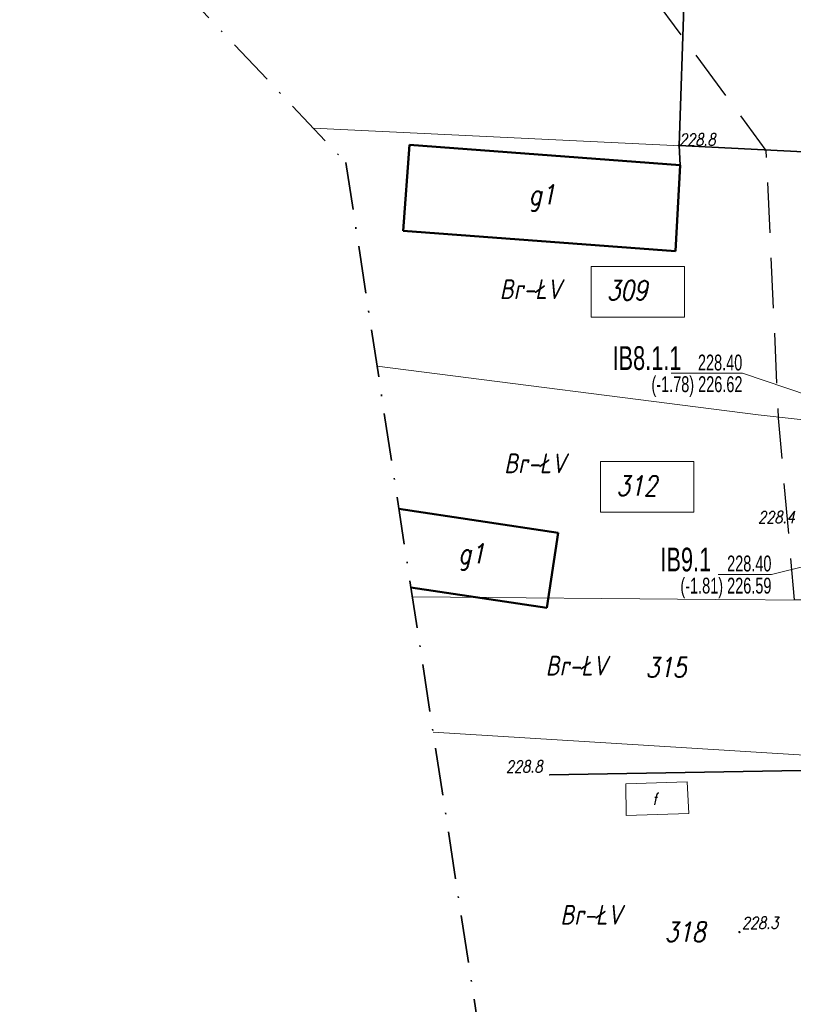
# Model space of a CAD drawing. Header units: millimetres. Extents: x 7436010 to 7436992, y 5663514 to 5666647.
# Tile 26 of 73: x 7436194 to 7436243, y 5664012 to 5664074. Entities that reach past the tile are written whole.
import ezdxf
from ezdxf.enums import TextEntityAlignment as Align

# ---------------------------------------------------------------- set-up
doc = ezdxf.new("R2010")
doc.units = ezdxf.units.MM
doc.header["$PDSIZE"] = 1
for name, pattern in [('$0$HIDDEN', [9.525, 6.35, -3.175]), ('2_EGBU_A', [0]), ('GAK', [3.5, 2, -0.75, 0, -0.75]), ('GDE', [0])]:
    doc.linetypes.add(name, pattern=pattern)
for name, color, linetype, lineweight in [('1 OGRODZENIE', 7, 'BGT', 35), ('38 FUNDAMENT', 7, 'Continuous', 18), ('_DZIAŁKI DO POZWOLENIA', 110, 'Continuous', 9), ('_LINIA ROZ.LOKA', 4, '$0$HIDDEN', 30), ('DZIALKI_SYT-WYS_T_0', 7, 'Continuous', 18), ('Działki zarys', 7, 'Continuous', 18), ('EDZPD_L_1', 7, 'GDE', 18), ('EGBB_E_T_0', 7, 'Continuous', 18), ('EGBB_L_0', 7, '2_EGBU_A', 50), ('Linie_odn', 7, 'Continuous', 9), ('PunPOMIAR1', 7, 'Continuous', 18), ('RzedPOMIAR1', 7, 'Continuous', 18), ('SZOPO_L_0', 7, 'BGT', 35), ('UŻYTKI OZNACZENIE', 96, 'Continuous', 18), ('WEKTOR RZĘDNE TERENU', 7, 'Continuous', 18), ('WUKOS_T_0', 7, 'Continuous', 18), ('WUKOS_T_1', 7, 'Continuous', 18), ('ZAKRES MAPY', 1, 'GAK', 35)]:
    doc.layers.add(name, color=color, linetype=linetype, lineweight=lineweight)
doc.layers.add('_map', color=7, linetype='Continuous')
doc.layers.add('TEKST ks przyłącz korek', color=32, linetype='Continuous')
doc.styles.add('K1_ACAD', font='romans.shx', dxfattribs={"width": 0.8, "oblique": 12})
doc.styles.add('PLAN 1 pop.', font='ARIALN.TTF', dxfattribs={"width": 0.8})
doc.styles.add('PLAN 2 pop.', font='ARIALN.TTF', dxfattribs={"width": 0.8})
doc.linetypes.add('BGT', pattern='A,3.75,[133,ltypeshp.shx,S=0.1875,R=0,X=0,Y=0],3.75', length=7.5)

# ---------------------------------------------------------------- blocks, each defined once
blk = doc.blocks.new('WSP')
at = {"linetype": 'Continuous'}
blk.add_circle((0, 0), 0.045, dxfattribs=at)
blk = doc.blocks.new('STUDZ')
at = {"layer": '1 OGRODZENIE', "flags": 128}
blk.add_lwpolyline([(7436248.01, 5664026.64), (7436227.2, 5664026.27)], dxfattribs=at)
at = {"layer": '38 FUNDAMENT', "flags": 128}
blk.add_lwpolyline([(7436232.01, 5664025.71), (7436235.89, 5664025.83), (7436236, 5664023.83), (7436232.05, 5664023.72), (7436232.01, 5664025.71)], dxfattribs=at)
at = {"layer": 'Działki zarys', "flags": 128}
for points in [[(7436244.252, 5664065.618), (7436212.257, 5664067.155)], [(7436240.396, 5664049.032), (7436216.286, 5664052.121)], [(7436237.686, 5664037.372), (7436218.52, 5664037.542)], [(7436235.51, 5664028.009), (7436219.832, 5664028.985)]]:
    blk.add_lwpolyline(points, dxfattribs=at)
at = {"layer": 'EDZPD_L_1'}
for p, q in [((7436248.356, 5664048.169), (7436240.396, 5664049.032)), ((7436249.484, 5664037.267), (7436237.686, 5664037.372)), ((7436250.549, 5664027.072), (7436235.51, 5664028.009))]:
    blk.add_line(p, q, dxfattribs=at)
at = {"layer": 'EGBB_L_0'}
for p, q in [((7436217.928, 5664060.67), (7436218.332, 5664066.112)), ((7436218.332, 5664066.112), (7436235.446, 5664064.829)), ((7436235.152, 5664059.378), (7436235.446, 5664064.829)), ((7436217.928, 5664060.67), (7436235.152, 5664059.378)), ((7436217.669, 5664043.096), (7436227.73, 5664041.587)), ((7436227.016, 5664036.835), (7436227.73, 5664041.587)), ((7436218.431, 5664038.123), (7436227.016, 5664036.835))]:
    blk.add_line(p, q, dxfattribs=at)
at = {"layer": 'PunPOMIAR1'}
blk.add_point((7436227.2, 5664026.27), dxfattribs=at)
at = {"layer": 'SZOPO_L_0'}
for p, q in [((7436236.121, 5664086.804), (7436235.384, 5664066.06)), ((7436235.384, 5664066.06), (7436235.446, 5664064.829)), ((7436235.384, 5664066.06), (7436246.776, 5664065.492))]:
    blk.add_line(p, q, dxfattribs=at)
at = {"layer": 'ZAKRES MAPY', "ltscale": 1.5}
blk.add_lwpolyline([(7436374.971, 5664551.124), (7436314.265, 5664327.889), (7436265.48, 5664145.727), (7436190.342, 5664175.356), (7436128.482, 5664216.366), (7436084.757, 5664258.914), (7436020.689, 5664216.503), (7436066.469, 5664163.894), (7436111.251, 5664151.745), (7436188.881, 5664091.856), (7436214.315, 5664064.98), (7436222.617, 5664010.816)], dxfattribs=at)
at = {"layer": 'WEKTOR RZĘDNE TERENU', "rotation": 0.06340145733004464}
blk.add_blockref('WSP', (7436239.2, 5664016.337), dxfattribs=at)
at = {"layer": 'WUKOS_T_0', "rotation": 0.06140704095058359}
blk.add_blockref('WSP', (7436235.384, 5664066.06), dxfattribs=at)
at = {"layer": '38 FUNDAMENT', "style": 'K1_ACAD', "oblique": 12, "width": 0.8}
blk.add_text('f', height=0.75, rotation=0.06228, dxfattribs=at).set_placement((7436233.848, 5664024.749), align=Align.MIDDLE)
at = {"layer": 'DZIALKI_SYT-WYS_T_0', "style": 'K1_ACAD', "oblique": 12, "width": 0.8}
for s, p in [('309', (7436232.106, 5664056.908)), ('312', (7436232.717, 5664044.547)), ('315', (7436234.559, 5664033.069)), ('318', (7436235.771, 5664016.351))]:
    blk.add_text(s, height=1.25, dxfattribs=at).set_placement(p, align=Align.MIDDLE)
at = {"layer": 'EGBB_E_T_0', "style": 'K1_ACAD', "oblique": 12, "width": 0.8}
for p in [(7436226.714, 5664062.747), (7436222.254, 5664040.057)]:
    blk.add_text('g1', height=1.25, dxfattribs=at).set_placement(p, align=Align.MIDDLE)
at = {"layer": 'RzedPOMIAR1', "style": 'K1_ACAD', "oblique": 12, "width": 0.8}
for s, p in [('228.4', (7436240.382, 5664042.192)), ('228.8', (7436224.434, 5664026.434))]:
    blk.add_text(s, height=0.75, dxfattribs=at).set_placement(p)
at = {"layer": 'UŻYTKI OZNACZENIE', "style": 'K1_ACAD', "oblique": 12, "width": 0.8}
for p in [(7436224.039, 5664057.602), (7436224.321, 5664046.598), (7436226.944, 5664033.807), (7436227.873, 5664018.059)]:
    blk.add_text('Br-ŁV', height=1.25, dxfattribs=at).set_placement(p, align=Align.TOP_LEFT)
at = {"layer": 'WEKTOR RZĘDNE TERENU', "style": 'K1_ACAD', "oblique": 12, "width": 0.8}
blk.add_text('228.3', height=0.75, rotation=0.0634, dxfattribs=at).set_placement((7436239.356, 5664016.543))
at = {"layer": 'WUKOS_T_1', "style": 'K1_ACAD', "oblique": 12, "width": 0.8}
blk.add_text('228.8', height=0.75, rotation=0.06141, dxfattribs=at).set_placement((7436235.384, 5664066.06))

msp = doc.modelspace()

# ---------------------------------------------------------------- linework, layer by layer
at = {"layer": '_DZIAŁKI DO POZWOLENIA'}
for points in [[(7436229.83, 5664058.416), (7436235.722, 5664058.416), (7436235.722, 5664055.214), (7436229.83, 5664055.214)], [(7436230.426, 5664046.088), (7436236.318, 5664046.088), (7436236.318, 5664042.887), (7436230.426, 5664042.887)]]:
    msp.add_lwpolyline(points, close=True, dxfattribs=at)
at = {"layer": '_LINIA ROZ.LOKA', "ltscale": 0.5, "flags": 128}
msp.add_lwpolyline([(7436769.819, 5666386.172), (7436785.63, 5666401.9), (7436777.168, 5666339.855), (7436769.643, 5666284.835), (7436763.693, 5666241.333), (7436758.706, 5666204.871), (7436746.995, 5666120.477), (7436746.67, 5666118.16), (7436746, 5666112.25), (7436742.679, 5666086.949), (7436737.87, 5666050.31), (7436735.793, 5666034.48), (7436729.165, 5665983.959), (7436725.413, 5665955.369), (7436721.158, 5665922.936), (7436716.677, 5665892.746), (7436714.652, 5665879.501), (7436710.699, 5665853.651), (7436705.915, 5665822.364), (7436701.238, 5665791.78), (7436696.682, 5665761.986), (7436693.363, 5665740.276), (7436692.49, 5665734.57), (7436691.24, 5665725.21), (7436686.817, 5665692.279), (7436686.24, 5665687.98), (7436687.02, 5665687.872), (7436687.796, 5665687.765), (7436688.426, 5665687.677), (7436689.729, 5665687.497), (7436691.702, 5665687.224), (7436695.055, 5665686.76), (7436699.592, 5665686.132), (7436703.87, 5665685.495), (7436710.052, 5665684.688), (7436704.144, 5665626.716), (7436692.353, 5665554.027), (7436684.4, 5665507.895), (7436678.948, 5665476.375), (7436678.106, 5665452.583), (7436669.825, 5665424.532), (7436658.741, 5665384.423), (7436649.917, 5665353.223), (7436656.066, 5665352.41), (7436640.531, 5665294.184), (7436627.067, 5665248.662), (7436617.803, 5665220.557), (7436609.033, 5665184.743), (7436597.094, 5665145.042), (7436586.74, 5665104.181), (7436580.262, 5665077.607), (7436551.399, 5665080.628), (7436544.132, 5665053.462), (7436541.654, 5665043.684), (7436535.648, 5665019.894), (7436527.279, 5664986.713), (7436518.85, 5664953.127), (7436540.241, 5664951.286), (7436527.274, 5664905.085), (7436512.887, 5664848.872), (7436512.752, 5664848.252), (7436491.254, 5664843.656), (7436490.454, 5664840.416), (7436488.749, 5664840.174), (7436485.592, 5664828.52), (7436480.77, 5664810.687), (7436477.564, 5664798.832), (7436470.048, 5664771.067), (7436466.776, 5664758.912), (7436460.996, 5664737.529), (7436453.383, 5664709.453), (7436450.493, 5664698.657), (7436449.293, 5664694.235), (7436447.878, 5664689.001), (7436444.735, 5664677.411), (7436439.734, 5664658.879), (7436430.798, 5664625.844), (7436422.092, 5664592.636), (7436411.808, 5664553.448), (7436402.818, 5664519.107), (7436395.065, 5664489.579), (7436386.906, 5664458.419), (7436380.697, 5664434.655), (7436376.518, 5664418.897), (7436373.403, 5664406.849), (7436371.231, 5664398.643), (7436365.4, 5664376.386), (7436360.194, 5664356.586), (7436358.975, 5664351.964), (7436370.073, 5664349.716), (7436345.743, 5664252.376), (7436338.101, 5664221.811), (7436346.559, 5664219.638), (7436332.958, 5664172.827), (7436327.706, 5664153.961), (7436320.71, 5664127.647), (7436315.847, 5664109.043), (7436293.508, 5664105.672), (7436291.778, 5664098.993), (7436311.255, 5664095.216), (7436305.86, 5664069.899), (7436301.249, 5664052.498), (7436298.259, 5664034.704), (7436295.226, 5664016.7), (7436294.203, 5663992.362), (7436295.675, 5663969.316), (7436298.862, 5663944.903), (7436305.053, 5663922.416), (7436309.368, 5663907.37), (7436310.083, 5663904.279), (7436287.939, 5663894.265), (7436287.89, 5663894.23), (7436289.293, 5663888.169), (7436307.22, 5663896.421), (7436313.563, 5663878.366), (7436316.816, 5663864.356), (7436323.097, 5663841.843), (7436323.621, 5663840.346), (7436302.734, 5663832.549), (7436306.084, 5663818.609), (7436328.591, 5663826.53), (7436335.305, 5663807.875), (7436346.491, 5663776.834), (7436347.265, 5663774.439), (7436325.835, 5663769.718), (7436328.273, 5663765.489), (7436328.273, 5663765.489), (7436337.733, 5663749.257), (7436355.952, 5663758.124), (7436369.036, 5663743.036), (7436379.219, 5663723.732), (7436386.589, 5663707.332), (7436393.785, 5663687.445), (7436394.545, 5663683.162), (7436386.119, 5663681.18), (7436375.065, 5663673.191), (7436376.66, 5663669.404), (7436378.039, 5663665.373), (7436383.145, 5663649.886), (7436385.452, 5663641.268), (7436392.561, 5663614.937), (7436402.771, 5663597.554), (7436404.552, 5663594.357), (7436398.144, 5663579.556), (7436383.472, 5663579.872), (7436383.472, 5663598.954), (7436383.536, 5663613.755), (7436381.268, 5663622.159), (7436375.493, 5663643.653), (7436374.487, 5663647.412), (7436373.191, 5663652.22), (7436366.812, 5663649.775), (7436363.111, 5663660.126), (7436369.055, 5663664.529), (7436367.983, 5663667.458), (7436362.418, 5663663.455), (7436351.027, 5663690.171), (7436348.921, 5663700.662), (7436355.281, 5663701.413), (7436350.008, 5663711.545), (7436342.684, 5663723.842), (7436323.689, 5663721.102), (7436294.623, 5663770.744), (7436268.862, 5663766.229), (7436263.066, 5663785.818), (7436260.041, 5663784.815), (7436254.686, 5663782.735), (7436252.465, 5663789.248), (7436260.428, 5663792.401), (7436278.163, 5663799.499), (7436285.701, 5663801.994), (7436278.819, 5663825.679), (7436273.401, 5663846.926), (7436269.385, 5663864.936), (7436284.572, 5663868.617), (7436282.661, 5663876.992), (7436274.791, 5663875.665), (7436272.427, 5663887.404), (7436280.035, 5663888.292), (7436279.108, 5663892.091), (7436269.52, 5663890.933), (7436263.103, 5663914.553), (7436258.603, 5663935.854), (7436251.252, 5663959.731), (7436247.766, 5663974.333), (7436257.809, 5663977.446), (7436257.698, 5663985.662), (7436257.603, 5663994.259), (7436254.811, 5664004.46), (7436251.476, 5664016.715), (7436250.549, 5664027.068), (7436249.485, 5664037.257), (7436242.689, 5664037.334), (7436241.678, 5664048.834), (7436240.901, 5664065.752), (7436219.891, 5664094.241), (7436221.988, 5664101.65), (7436224.111, 5664100.45), (7436249.122, 5664102.024), (7436242.679, 5664108.296), (7436226.645, 5664128.307), (7436226.023, 5664140.261), (7436224.837, 5664141.852), (7436219.239, 5664143.564), (7436189.719, 5664143.162), (7436172.237, 5664151.732), (7436160.044, 5664157.699), (7436156.645, 5664159.354), (7436144.813, 5664164.949), (7436142.537, 5664166.012), (7436135.048, 5664171.548), (7436122.04, 5664181.325), (7436108.217, 5664191.494), (7436106.941, 5664192.438), (7436096.692, 5664202.791), (7436089.704, 5664209.893), (7436082.365, 5664217.233), (7436065.983, 5664208.509), (7436054.19, 5664202.177), (7436048.152, 5664211.644), (7436077.493, 5664231.589), (7436078.107, 5664230.801), (7436082.881, 5664224.701), (7436088.006, 5664218.657), (7436091.262, 5664215.402), (7436100.884, 5664205.311), (7436105.441, 5664200.58), (7436107, 5664198.997), (7436108.613, 5664197.357), (7436109.381, 5664196.579), (7436109.537, 5664196.424), (7436113.388, 5664193.768), (7436117.543, 5664190.756), (7436126.187, 5664184.59), (7436131.518, 5664180.704), (7436136.117, 5664196.766), (7436147.656, 5664192.776), (7436144.066, 5664181.29), (7436141.619, 5664173.448), (7436149.976, 5664169.141), (7436161.928, 5664163.007), (7436166.873, 5664160.461), (7436176.132, 5664155.711), (7436190.605, 5664148.285), (7436211.642, 5664148.485), (7436219.974, 5664148.576), (7436227.765, 5664146.175), (7436230.924, 5664142.228), (7436230.702, 5664137.627), (7436231.983, 5664130.138), (7436242.856, 5664115.225), (7436255.74, 5664102.74), (7436277.106, 5664081.501), (7436279.285, 5664110.772), (7436287.113, 5664140.297), (7436294.815, 5664168.383), (7436300.408, 5664167.926), (7436303.617, 5664180.054), (7436314.754, 5664222.52), (7436320.67, 5664244.509), (7436329.286, 5664276.326), (7436339.489, 5664314.222), (7436347.351, 5664343.307), (7436344.053, 5664344.135), (7436348.208, 5664369.312), (7436371.206, 5664451.734), (7436387.619, 5664516.956), (7436415.586, 5664621.211), (7436434.673, 5664694.676), (7436464.45, 5664803.668), (7436472.924, 5664837.816), (7436477.353, 5664838.622), (7436478.209, 5664841.782), (7436481.513, 5664853.977), (7436494.029, 5664899.688), (7436502.397, 5664930.227), (7436504.591, 5664938.275), (7436507.768, 5664949.805), (7436500.72, 5664950.002), (7436508.915, 5664982.673), (7436528.12, 5665058.555), (7436539.985, 5665099.162), (7436546.498, 5665097.773), (7436553.59, 5665124.943), (7436568.605, 5665185.165), (7436573.132, 5665202.815), (7436575.085, 5665210.138), (7436580.009, 5665229.574), (7436583.775, 5665244.514), (7436593.841, 5665284.253), (7436602.232, 5665317.293), (7436613.909, 5665363.64), (7436618.238, 5665380.682), (7436630.042, 5665427.092), (7436635.598, 5665448.858), (7436641.55, 5665472.258), (7436645.603, 5665488.174), (7436647.468, 5665501.708), (7436650.045, 5665519.827), (7436651.532, 5665531.047), (7436655.658, 5665560.729), (7436662.169, 5665607.706), (7436664.223, 5665622.584), (7436669.045, 5665657.294), (7436673.241, 5665687.673), (7436669.129, 5665688.355), (7436676.292, 5665740.38), (7436691.423, 5665845.086), (7436699.67, 5665904.313), (7436707.4, 5665965.125), (7436522.196, 5665967.371), (7436460.268, 5665974.019), (7436461.788, 5665994.07), (7436645.179, 5665988.69), (7436704.596, 5665987.733), (7436718.228, 5666087.224), (7436731.411, 5666189.827), (7436742.139, 5666261.152), (7436750.004, 5666316.478), (7436754.582, 5666343.797), (7436764.085, 5666343.133), (7436769.819, 5666386.172)], dxfattribs=at)
at = {"layer": 'Linie_odn'}
for points in [[(7436246.428, 5664049.28), (7436239.395, 5664051.675), (7436234.895, 5664051.675)], [(7436248.129, 5664040.659), (7436241.227, 5664038.94), (7436237.862, 5664038.94)]]:
    msp.add_lwpolyline(points, dxfattribs=at)

# ---------------------------------------------------------------- block references
at = {"layer": '_map'}
msp.add_blockref('STUDZ', (0, 0), dxfattribs=at)

# ---------------------------------------------------------------- texts
at = {"layer": 'TEKST ks przyłącz korek', "width": 0.8}
for s, height, style, p in [('IB8.1.1', 1.5, 'PLAN 1 pop.', (7436235.534, 5664051.875)), ('228.40', 1, 'PLAN 2 pop.', (7436239.384, 5664051.843)), ('(-1.78) 226.62', 1, 'PLAN 2 pop.', (7436239.395, 5664050.475)), ('IB9.1', 1.5, 'PLAN 1 pop.', (7436237.418, 5664039.14)), ('228.40', 1, 'PLAN 2 pop.', (7436241.227, 5664039.14)), ('(-1.81) 226.59', 1, 'PLAN 2 pop.', (7436241.227, 5664037.74))]:
    msp.add_text(s, height=height, dxfattribs=dict(at, style=style)).set_placement(p, align=Align.RIGHT)

doc.saveas('drawing.dxf')
